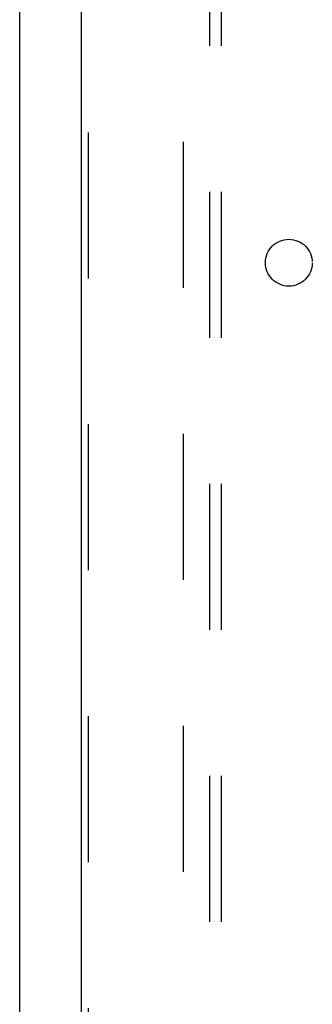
# Model space of a CAD drawing. Header units: inches. Extents: x 0 to 283, y 0 to 183.
# Tile 70 of 256: x 53.28 to 56.4, y 81.15 to 91.67. Entities that reach past the tile are written whole.
import ezdxf

# ---------------------------------------------------------------- set-up
doc = ezdxf.new("R2010")
doc.units = ezdxf.units.IN
doc.header["$LTSCALE"] = 15.583333
doc.header["$MEASUREMENT"] = 0
doc.linetypes.add('HIDDEN', pattern=[0.2, 0.1, -0.1])
doc.layers.get('0').update_dxf_attribs({"linetype": 'CONTINUOUS'})
for name, color, linetype in [('DEFAULT_2', 8, 'HIDDEN'), ('LEFTHAND_DOOR_ASSEMBLY', 7, 'CONTINUOUS'), ('SUBPANEL', 7, 'CONTINUOUS')]:
    doc.layers.add(name, color=color, linetype=linetype)

msp = doc.modelspace()

# ---------------------------------------------------------------- linework, layer by layer
at = {"color": 3, "linetype": 'Continuous'}
msp.add_line((53.279, 131.313), (53.279, 53.176), dxfattribs=at)
at = {"layer": 'DEFAULT_2', "color": 8, "linetype": 'HIDDEN'}
msp.add_line((55.029, 54.52), (55.029, 123.624), dxfattribs=at)
at = {"layer": 'LEFTHAND_DOOR_ASSEMBLY', "color": 3, "linetype": 'Continuous'}
msp.add_line((53.935, 124.747), (53.935, 53.397), dxfattribs=at)
at = {"layer": 'LEFTHAND_DOOR_ASSEMBLY', "color": 8, "linetype": 'HIDDEN'}
msp.add_line((54.01, 124.747), (54.01, 53.397), dxfattribs=at)
at = {"layer": 'SUBPANEL', "color": 8, "linetype": 'HIDDEN'}
for p, q in [((55.311, 57.103), (55.311, 121.041)), ((55.436, 57.103), (55.436, 121.041))]:
    msp.add_line(p, q, dxfattribs=at)
msp.add_circle((56.154, 89.072), 0.25, dxfattribs=at)

doc.saveas('drawing.dxf')
